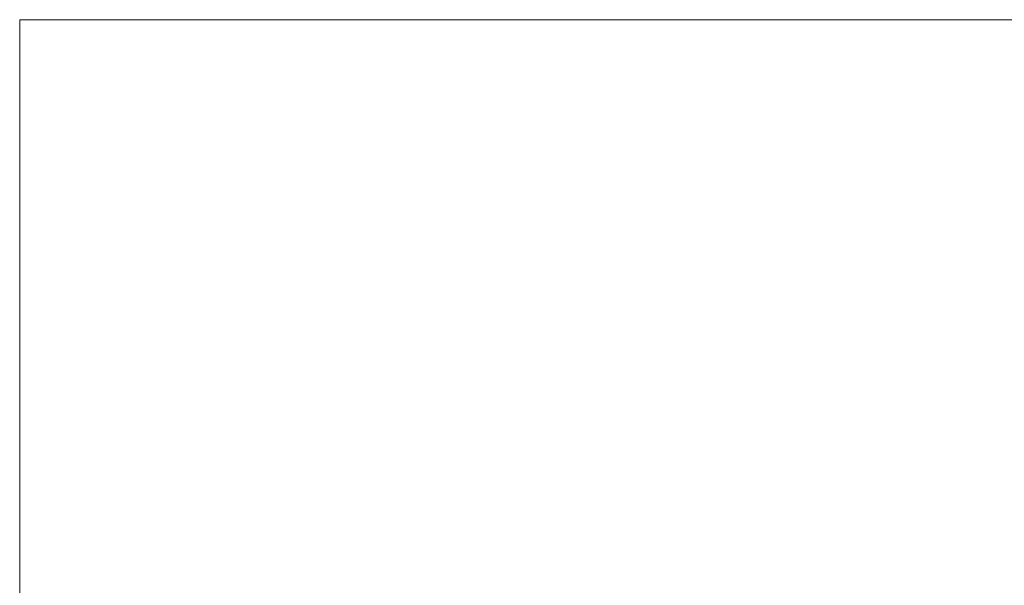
# Model space of a CAD drawing. Header units: millimetres. Extents: x -121 to 87583, y 4737 to 43333.
# Tile 11 of 61: x 41236 to 41677, y 36123 to 36376. Entities that reach past the tile are written whole.
import ezdxf

# ---------------------------------------------------------------- set-up
doc = ezdxf.new("R2010")
doc.units = ezdxf.units.MM
doc.layers.add('I-FURN-____-OTLN', color=30, linetype='Continuous', lineweight=20)

# ---------------------------------------------------------------- blocks, each defined once
blk = doc.blocks.new('Прямая форма - 83 new-608948-В_Этаж 01_Водопровод')
at = {"layer": 'I-FURN-____-OTLN', "color": 9}
for p in [(3200, -10), (2581.14, -600)]:
    blk.add_line(p, (3200, -600), dxfattribs=at)
blk = doc.blocks.new('Прямая форма - FU - 053-608949-В_Этаж 01_Водопровод')
blk.add_blockref('Прямая форма - 83 new-608948-В_Этаж 01_Водопровод', (0, 0))
blk = doc.blocks.new('83 new_ifc_RVT-1-В_Этаж 01_Водопровод')
at = {"layer": 'I-FURN-____-OTLN', "color": 9, "lineweight": 20, "rotation": 180}
blk.add_blockref('Прямая форма - FU - 053-608949-В_Этаж 01_Водопровод', (24410.28, 35775.83), dxfattribs=at)

msp = doc.modelspace()

# ---------------------------------------------------------------- block references
at = {"lineweight": 9}
msp.add_blockref('83 new_ifc_RVT-1-В_Этаж 01_Водопровод', (20026.13, 0), dxfattribs=at)

doc.saveas('drawing.dxf')
